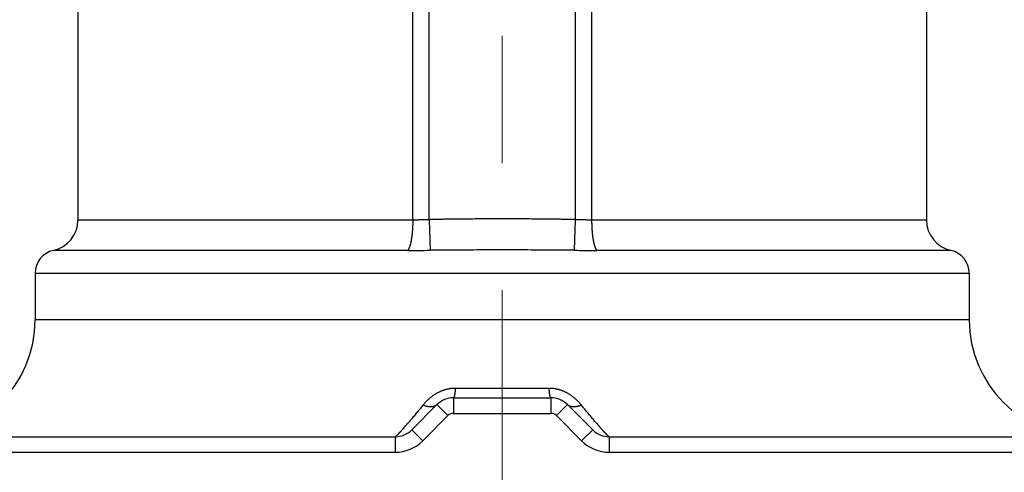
# Model space of a CAD drawing. Header units: millimetres. Extents: x 0 to 594, y 0 to 420.
# Tile 35 of 132: x 166.98 to 179.63, y 237.49 to 243.31. Entities that reach past the tile are written whole.
import ezdxf

# ---------------------------------------------------------------- set-up
doc = ezdxf.new("R2010")
doc.units = ezdxf.units.MM
doc.header["$LTSCALE"] = 0.257233
doc.linetypes.add('CENTER', pattern=[50.8, 31.75, -6.35, 6.35, -6.35])
doc.layers.add('NoLayerName_001', color=7, linetype='Continuous')
doc.layers.add('NoLayerName_003', color=7, linetype='Continuous')
doc.styles.get("Standard").update_dxf_attribs({"font": 'txt', "bigfont": 'extfont2'})
doc.dimstyles.get("Standard").update_dxf_attribs({"dimtxt": 2.5, "dimasz": 2.5, "dimexe": 1, "dimexo": 1, "dimtad": 1, "dimdec": 3, "dimzin": 0, "dimdsep": 46, "dimtxsty": 'Standard', "dimcen": 2.5, "dimadec": 3, "dimazin": 0, "dimtfac": 0.75, "dimtdec": 3, "dimtmove": 0, "dimatfit": 3, "dimfxl": 1, "dimarcsym": 0})

# ---------------------------------------------------------------- blocks, each defined once
blk = doc.blocks.new('_OPEN30')
at = {"color": 0, "linetype": 'ByBlock', "lineweight": -2}
for p, q in [((-1, 0.267949), (0, 0)), ((0, 0), (-1, -0.267949)), ((0, 0), (-1, 0))]:
    blk.add_line(p, q, dxfattribs=at)
blk = doc.blocks.new('*D66')
at = {"layer": 'Defpoints', "color": 0}
for p in [(168.033, 251.652), (149.07, 234.952), (160.683, 234.952)]:
    blk.add_point(p, dxfattribs=at)
at = {"layer": 'NoLayerName_001', "color": 0, "linetype": 'Continuous', "lineweight": 13}
for p, q in [((166.619, 251.652), (147.656, 251.652)), ((149.07, 249.53), (149.07, 237.073)), ((159.269, 234.952), (147.656, 234.952))]:
    blk.add_line(p, q, dxfattribs=at)
at = {"layer": 'NoLayerName_001', "color": 0, "lineweight": 13, "xscale": 2.121340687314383, "yscale": 2.121340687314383, "zscale": 2.121340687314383}
for p, rotation in [((149.07, 251.652), 90), ((149.07, 234.952), 270)]:
    blk.add_blockref('_OPEN30', p, dxfattribs=dict(at, rotation=rotation))
at = {"layer": 'NoLayerName_001', "color": 0, "lineweight": 13, "insert": (145.181, 243.302), "char_height": 4.94979, "attachment_point": 5, "rotation": 90}
blk.add_mtext('\\W0.8000;１７', dxfattribs=at)
blk = doc.blocks.new('*D67')
at = {"layer": 'Defpoints', "color": 0}
for p in [(160.683, 275.378), (160.683, 237.752), (185.683, 237.752)]:
    blk.add_point(p, dxfattribs=at)
at = {"layer": 'NoLayerName_001', "color": 0, "linetype": 'Continuous', "lineweight": 13}
for p, q in [((160.683, 239.166), (160.683, 276.793)), ((185.683, 239.166), (185.683, 276.793)), ((183.562, 275.378), (162.804, 275.378))]:
    blk.add_line(p, q, dxfattribs=at)
at = {"layer": 'NoLayerName_001', "color": 0, "lineweight": 13, "xscale": 2.121340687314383, "yscale": 2.121340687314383, "zscale": 2.121340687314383, "rotation": 180}
blk.add_blockref('_OPEN30', (160.683, 275.378), dxfattribs=at)
at = {"layer": 'NoLayerName_001', "color": 0, "lineweight": 13, "xscale": 2.121340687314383, "yscale": 2.121340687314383, "zscale": 2.121340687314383}
blk.add_blockref('_OPEN30', (185.683, 275.378), dxfattribs=at)
at = {"layer": 'NoLayerName_001', "color": 0, "lineweight": 13, "insert": (173.183, 279.268), "char_height": 4.94979, "attachment_point": 5}
blk.add_mtext('\\W0.8000;25', dxfattribs=at)

msp = doc.modelspace()

# ---------------------------------------------------------------- linework, layer by layer
at = {"layer": 'NoLayerName_001', "color": 8, "linetype": 'Continuous', "lineweight": 25}
for p, q in [((172.245, 240.7401), (172.245, 251.6516)), ((174.1212, 251.6516), (174.1212, 240.7401)), ((172.0342, 240.7353), (172.0342, 251.3516)), ((174.332, 251.3516), (174.332, 240.7353)), ((172.0342, 240.7353), (167.7331, 240.7353)), ((172.245, 240.7401), (172.2566, 240.3467)), ((174.1212, 240.7401), (174.1096, 240.3467)), ((178.6331, 240.7353), (174.332, 240.7353)), ((171.968, 240.3446), (167.4188, 240.3446)), ((178.9474, 240.3446), (174.3983, 240.3446)), ((167.1831, 240.0516), (179.1831, 240.0516)), ((179.1831, 239.4516), (167.1831, 239.4516)), ((172.5808, 238.5766), (173.7855, 238.5766)), ((172.5574, 238.4516), (172.5574, 238.2516)), ((173.8089, 238.4516), (173.8089, 238.2516)), ((172.3453, 238.3637), (172.4867, 238.2223)), ((174.021, 238.3637), (173.8796, 238.2223)), ((172.1624, 237.898), (172.4867, 238.2223)), ((172.5574, 238.2516), (173.8089, 238.2516)), ((173.8796, 238.2223), (174.2038, 237.898)), ((171.8089, 237.9516), (171.8089, 237.7516)), ((172.021, 238.0394), (172.1624, 237.898)), ((174.3453, 238.0394), (174.2038, 237.898)), ((174.5574, 237.9516), (174.5574, 237.7516)), ((160.6831, 237.7516), (171.8089, 237.7516)), ((174.5574, 237.7516), (185.6831, 237.7516))]:
    msp.add_line(p, q, dxfattribs=at)
at = {"layer": 'NoLayerName_001', "color": 7, "linetype": 'Continuous', "lineweight": 25}
for p, q in [((167.7331, 244.1515), (167.7331, 240.7353)), ((178.6331, 243.7565), (178.6331, 240.7353)), ((167.1831, 240.0516), (167.1831, 239.4516)), ((179.1831, 240.0516), (179.1831, 239.4516)), ((172.5574, 238.4516), (173.8089, 238.4516)), ((172.021, 238.0394), (172.3453, 238.3637)), ((174.021, 238.3637), (174.3453, 238.0394)), ((160.8831, 237.9516), (171.8089, 237.9516)), ((174.5574, 237.9516), (185.4831, 237.9516))]:
    msp.add_line(p, q, dxfattribs=at)
for centre, radius, start, end in [((167.3331, 240.7353), 0.4, 282.37374, 0), ((179.0331, 240.7353), 0.4, 180, 257.62628), ((167.4831, 240.0516), 0.3, 102.37347, 180), ((178.8831, 240.0516), 0.3, 0, 77.62651), ((165.6831, 239.4516), 1.5, 270, 0), ((180.6831, 239.4516), 1.5, 180, 270), ((172.5574, 238.1516), 0.3, 90, 135), ((173.8089, 238.1516), 0.3, 45, 90), ((171.8089, 238.2516), 0.3, 270, 315), ((174.5574, 238.2516), 0.3, 225, 270)]:
    msp.add_arc(centre, radius, start, end, dxfattribs=at)
at = {"layer": 'NoLayerName_001', "color": 8, "linetype": 'Continuous', "lineweight": 25}
for centre, radius, start, end in [((171.9472, 263.4066), 23.062, 270.05173, 270.76889), ((174.4031, 261.1692), 20.8246, 269.19258, 269.98679), ((172.5574, 238.1516), 0.1, 90, 135), ((173.8089, 238.1516), 0.1, 45, 90), ((167.6218, 241.8479), 5.7262, 318.60734, 319.45135), ((178.3884, 241.5387), 5.2546, 220.50596, 221.42441), ((171.8089, 238.2516), 0.5, 270, 315), ((174.5574, 238.2516), 0.5, 225, 270)]:
    msp.add_arc(centre, radius, start, end, dxfattribs=at)
for points, knots in [([(172.0342, 240.7353), (172.0342, 240.732), (172.0342, 240.7253), (172.0341, 240.7153), (172.034, 240.7053), (172.0338, 240.6952), (172.0336, 240.6852), (172.0333, 240.6752), (172.0329, 240.6652), (172.0325, 240.6552), (172.0321, 240.6451), (172.0316, 240.6351), (172.031, 240.6251), (172.0303, 240.6151), (172.0297, 240.6051), (172.0289, 240.5951), (172.0281, 240.5851), (172.0272, 240.5751), (172.0263, 240.5651), (172.0252, 240.5552), (172.0242, 240.5452), (172.023, 240.5352), (172.0217, 240.5253), (172.0204, 240.5154), (172.019, 240.5054), (172.0174, 240.4955), (172.0158, 240.4856), (172.0141, 240.4758), (172.0123, 240.4659), (172.0103, 240.4561), (172.0082, 240.4463), (172.006, 240.4365), (172.0036, 240.4267), (172.001, 240.4171), (171.9983, 240.4074), (171.9952, 240.3979), (171.992, 240.3884), (171.9883, 240.3791), (171.9843, 240.3698), (171.9811, 240.3639), (171.9796, 240.3609)], [0, 0, 0, 0, 0.01002261, 0.02004549, 0.03006865, 0.04009207, 0.05011579, 0.06013982, 0.0701642, 0.08018896, 0.09021416, 0.10023985, 0.11026612, 0.12029302, 0.13032065, 0.14034907, 0.15037799, 0.16040697, 0.17043564, 0.18046372, 0.19049099, 0.20051731, 0.21054264, 0.22056702, 0.23059058, 0.24061356, 0.25063628, 0.2606591, 0.27068207, 0.28070545, 0.29072993, 0.30075672, 0.31078653, 0.32081603, 0.33084194, 0.34086304, 0.35088041, 0.36089895, 0.37093309, 0.38100781, 0.38100781, 0.38100781, 0.38100781]), ([(172.245, 240.7401), (172.238, 240.7399), (172.224, 240.7393), (172.2064, 240.7386), (172.1924, 240.7382), (172.1818, 240.7378), (172.1713, 240.7375), (172.1607, 240.7372), (172.1502, 240.7369), (172.1397, 240.7366), (172.1291, 240.7364), (172.1186, 240.7362), (172.108, 240.736), (172.0975, 240.7358), (172.087, 240.7357), (172.0764, 240.7355), (172.0659, 240.7354), (172.0553, 240.7354), (172.0448, 240.7353), (172.0378, 240.7353), (172.0342, 240.7353)], [0, 0, 0, 0, 0.02108645, 0.04217299, 0.05271643, 0.06326005, 0.07380383, 0.08434773, 0.09489169, 0.1054357, 0.11597971, 0.1265237, 0.13706764, 0.14761152, 0.15815532, 0.16869902, 0.17924263, 0.18978613, 0.20032953, 0.21087283, 0.21087283, 0.21087283, 0.21087283]), ([(173.1831, 240.7498), (173.1362, 240.7498), (173.0424, 240.7497), (172.9173, 240.7494), (172.8079, 240.7488), (172.714, 240.7482), (172.6202, 240.7473), (172.5421, 240.7464), (172.4795, 240.7454), (172.4326, 240.7446), (172.3857, 240.7437), (172.3388, 240.7426), (172.2919, 240.7415), (172.2607, 240.7406), (172.245, 240.7401)], [0, 0, 0, 0, 0.14072301, 0.28144598, 0.37526201, 0.4690793, 0.56289809, 0.65671696, 0.70362602, 0.7505347, 0.79744299, 0.84435093, 0.89125866, 0.93816636, 0.93816636, 0.93816636, 0.93816636]), ([(174.1212, 240.7401), (174.1056, 240.7406), (174.0743, 240.7415), (174.0274, 240.7426), (173.9805, 240.7437), (173.9336, 240.7446), (173.8867, 240.7454), (173.8242, 240.7464), (173.746, 240.7473), (173.6522, 240.7482), (173.5584, 240.7488), (173.4489, 240.7494), (173.3238, 240.7497), (173.23, 240.7498), (173.1831, 240.7498)], [0, 0, 0, 0, 0.04690771, 0.09381543, 0.14072338, 0.18763166, 0.23454034, 0.28144941, 0.37526828, 0.46908707, 0.56290436, 0.6567204, 0.79744336, 0.93816637, 0.93816637, 0.93816637, 0.93816637]), ([(174.332, 240.7353), (174.3285, 240.7353), (174.3215, 240.7353), (174.3109, 240.7354), (174.3004, 240.7354), (174.2898, 240.7355), (174.2793, 240.7356), (174.2688, 240.7358), (174.2582, 240.736), (174.2477, 240.7362), (174.2371, 240.7364), (174.2266, 240.7366), (174.216, 240.7369), (174.2055, 240.7372), (174.195, 240.7375), (174.1809, 240.7379), (174.1634, 240.7385), (174.1423, 240.7393), (174.1282, 240.7399), (174.1212, 240.7401)], [0, 0, 0, 0, 0.01054337, 0.02108676, 0.03163018, 0.04217363, 0.0527171, 0.0632606, 0.07380413, 0.08434771, 0.09489136, 0.10543507, 0.11597885, 0.12652268, 0.13706655, 0.14761045, 0.16869823, 0.18978579, 0.21087285, 0.21087285, 0.21087285, 0.21087285]), ([(174.332, 240.7353), (174.332, 240.732), (174.332, 240.7253), (174.3321, 240.7153), (174.3322, 240.7053), (174.3324, 240.6952), (174.3327, 240.6852), (174.333, 240.6752), (174.3333, 240.6652), (174.3337, 240.6552), (174.3342, 240.6451), (174.3347, 240.6351), (174.3353, 240.6251), (174.3359, 240.6151), (174.3366, 240.6051), (174.3373, 240.5951), (174.3382, 240.5851), (174.339, 240.5751), (174.34, 240.5651), (174.341, 240.5552), (174.3421, 240.5452), (174.3433, 240.5352), (174.3445, 240.5253), (174.3459, 240.5154), (174.3473, 240.5054), (174.3488, 240.4955), (174.3504, 240.4856), (174.3522, 240.4758), (174.354, 240.4659), (174.3559, 240.4561), (174.358, 240.4463), (174.3603, 240.4365), (174.3626, 240.4267), (174.3652, 240.4171), (174.368, 240.4074), (174.371, 240.3979), (174.3743, 240.3884), (174.3779, 240.3791), (174.3819, 240.3698), (174.3851, 240.3639), (174.3866, 240.3609)], [0, 0, 0, 0, 0.01002261, 0.02004549, 0.03006865, 0.04009207, 0.05011579, 0.06013982, 0.0701642, 0.08018896, 0.09021416, 0.10023985, 0.11026612, 0.12029302, 0.13032065, 0.14034907, 0.15037799, 0.16040697, 0.17043564, 0.18046372, 0.19049099, 0.20051731, 0.21054264, 0.22056702, 0.23059058, 0.24061356, 0.25063628, 0.2606591, 0.27068207, 0.28070545, 0.29072993, 0.30075672, 0.31078653, 0.32081603, 0.33084194, 0.34086304, 0.35088041, 0.36089895, 0.37093309, 0.38100781, 0.38100781, 0.38100781, 0.38100781]), ([(171.9796, 240.3609), (171.9778, 240.3581), (171.9747, 240.3521), (171.9701, 240.3472), (171.968, 240.3446)], [0, 0, 0, 0, 0.010072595, 0.020086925, 0.020086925, 0.020086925, 0.020086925]), ([(173.1831, 240.3508), (173.0905, 240.3507), (172.9361, 240.3507), (172.7353, 240.3502), (172.5963, 240.3496), (172.4882, 240.349), (172.3956, 240.3482), (172.3184, 240.3475), (172.2721, 240.3469), (172.2566, 240.3467)], [0, 0, 0, 0, 0.27795025, 0.46325095, 0.60222714, 0.69487784, 0.78752824, 0.88017838, 0.92650344, 0.92650344, 0.92650344, 0.92650344]), ([(174.1096, 240.3467), (174.0787, 240.347), (174.017, 240.3478), (173.9243, 240.3486), (173.8162, 240.3494), (173.6773, 240.3501), (173.4765, 240.3506), (173.3067, 240.3508), (173.1986, 240.3508), (173.1831, 240.3508)], [0, 0, 0, 0, 0.09265009, 0.18530035, 0.27795091, 0.4169271, 0.60222807, 0.88017835, 0.92650341, 0.92650341, 0.92650341, 0.92650341]), ([(174.3866, 240.3609), (174.3884, 240.3581), (174.3916, 240.3521), (174.3962, 240.3472), (174.3983, 240.3446)], [0, 0, 0, 0, 0.010072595, 0.020086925, 0.020086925, 0.020086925, 0.020086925]), ([(172.1653, 238.3568), (172.1687, 238.361), (172.1756, 238.3693), (172.1862, 238.3815), (172.1971, 238.3935), (172.2082, 238.4052), (172.2196, 238.4167), (172.2313, 238.4279), (172.2433, 238.4388), (172.2555, 238.4495), (172.268, 238.4598), (172.2808, 238.4697), (172.2938, 238.4794), (172.3071, 238.4886), (172.3206, 238.4975), (172.3344, 238.506), (172.3484, 238.5141), (172.3627, 238.5218), (172.3772, 238.529), (172.3919, 238.5358), (172.4068, 238.5422), (172.4219, 238.548), (172.4373, 238.5533), (172.4527, 238.5581), (172.4684, 238.5624), (172.4842, 238.5661), (172.5001, 238.5693), (172.5162, 238.5719), (172.5323, 238.574), (172.5484, 238.5755), (172.5646, 238.5764), (172.5754, 238.5765), (172.5808, 238.5766)], [0, 0, 0, 0, 0.01616917, 0.03234488, 0.04852497, 0.06470792, 0.08089288, 0.09707969, 0.11326896, 0.12946083, 0.14565361, 0.16184598, 0.17803736, 0.19422796, 0.21041884, 0.22661191, 0.24280947, 0.25901068, 0.27521377, 0.29141787, 0.30762304, 0.32383041, 0.34004216, 0.35626168, 0.37249181, 0.38872871, 0.40496681, 0.42120084, 0.43742594, 0.45363778, 0.4698327, 0.48600776, 0.48600776, 0.48600776, 0.48600776]), ([(172.5808, 238.5766), (172.5807, 238.5756), (172.5806, 238.5737), (172.5804, 238.5709), (172.5801, 238.568), (172.5799, 238.5651), (172.5797, 238.5623), (172.5795, 238.5594), (172.5792, 238.5565), (172.579, 238.5537), (172.5788, 238.5508), (172.5785, 238.548), (172.5783, 238.5451), (172.578, 238.5422), (172.5777, 238.5394), (172.5774, 238.5365), (172.5772, 238.5337), (172.5769, 238.5308), (172.5766, 238.528), (172.5763, 238.5251), (172.5759, 238.5222), (172.5756, 238.5194), (172.5753, 238.5165), (172.5749, 238.5137), (172.5746, 238.5108), (172.5742, 238.508), (172.5738, 238.5051), (172.5734, 238.5023), (172.573, 238.4995), (172.5726, 238.4966), (172.5721, 238.4938), (172.5717, 238.491), (172.5712, 238.4881), (172.5706, 238.4853), (172.5701, 238.4825), (172.5695, 238.4797), (172.5689, 238.4769), (172.5683, 238.4741), (172.5676, 238.4713), (172.5669, 238.4685), (172.5664, 238.4667), (172.5661, 238.4657)], [0, 0, 0, 0, 0.00287071, 0.00574141, 0.00861211, 0.0114828, 0.0143535, 0.0172242, 0.02009491, 0.02296564, 0.02583639, 0.02870719, 0.03157803, 0.03444892, 0.03731989, 0.04019093, 0.04306208, 0.04593333, 0.04880472, 0.05167625, 0.05454794, 0.05741975, 0.06029158, 0.06316339, 0.06603511, 0.0689067, 0.07177816, 0.07464945, 0.07752061, 0.08039167, 0.08326267, 0.0861337, 0.08900485, 0.09187625, 0.094748, 0.09761982, 0.10049132, 0.10336228, 0.10623266, 0.10910261, 0.11197239, 0.11197239, 0.11197239, 0.11197239]), ([(173.7855, 238.5766), (173.7909, 238.5765), (173.8017, 238.5764), (173.8178, 238.5755), (173.834, 238.574), (173.8501, 238.5719), (173.8661, 238.5693), (173.882, 238.5661), (173.8978, 238.5624), (173.9135, 238.5581), (173.929, 238.5533), (173.9443, 238.548), (173.9594, 238.5421), (173.9744, 238.5358), (173.9891, 238.529), (174.0036, 238.5218), (174.0178, 238.5141), (174.0319, 238.506), (174.0457, 238.4975), (174.0592, 238.4886), (174.0725, 238.4794), (174.0855, 238.4697), (174.0983, 238.4598), (174.1107, 238.4495), (174.123, 238.4389), (174.1349, 238.4279), (174.1466, 238.4167), (174.158, 238.4052), (174.1692, 238.3935), (174.18, 238.3815), (174.1907, 238.3693), (174.1975, 238.361), (174.2009, 238.3568)], [0, 0, 0, 0, 0.01617491, 0.03236971, 0.04858145, 0.06480642, 0.08104025, 0.09727808, 0.11351463, 0.12974431, 0.14596333, 0.16217458, 0.1783815, 0.19458632, 0.21079018, 0.22699317, 0.2431944, 0.25939209, 0.27558536, 0.29177638, 0.30796701, 0.32415826, 0.34035033, 0.35654268, 0.37273403, 0.38892277, 0.40510915, 0.42129381, 0.4374766, 0.45365665, 0.46983235, 0.48600142, 0.48600142, 0.48600142, 0.48600142]), ([(173.7868, 238.5594), (173.7867, 238.5604), (173.7865, 238.5623), (173.7863, 238.5651), (173.7861, 238.568), (173.7859, 238.5709), (173.7857, 238.5737), (173.7856, 238.5756), (173.7855, 238.5766)], [0, 0, 0, 0, 0.002870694, 0.005741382, 0.008612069, 0.011482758, 0.014353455, 0.017224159, 0.017224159, 0.017224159, 0.017224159]), ([(173.8089, 238.4516), (173.808, 238.452), (173.806, 238.4525), (173.8044, 238.4551), (173.8031, 238.4576), (173.802, 238.4603), (173.801, 238.463), (173.8001, 238.4657), (173.7993, 238.4685), (173.7986, 238.4713), (173.7979, 238.4741), (173.7973, 238.4769), (173.7967, 238.4797), (173.7961, 238.4825), (173.7956, 238.4853), (173.7951, 238.4881), (173.7946, 238.491), (173.7941, 238.4938), (173.7937, 238.4966), (173.7932, 238.4995), (173.7928, 238.5023), (173.7924, 238.5051), (173.792, 238.508), (173.7917, 238.5108), (173.7913, 238.5137), (173.791, 238.5165), (173.7906, 238.5194), (173.7903, 238.5222), (173.79, 238.5251), (173.7897, 238.528), (173.7894, 238.5308), (173.7891, 238.5337), (173.7888, 238.5365), (173.7885, 238.5394), (173.7883, 238.5422), (173.788, 238.5451), (173.7877, 238.548), (173.7875, 238.5508), (173.7872, 238.5537), (173.787, 238.5565), (173.7868, 238.5584), (173.7868, 238.5594)], [0, 0, 0, 0, 0.00285773, 0.0058177, 0.00866044, 0.01154231, 0.01441983, 0.0172912, 0.02016097, 0.02303091, 0.02590129, 0.02877224, 0.03164374, 0.03451554, 0.03738729, 0.04025869, 0.04312983, 0.04600086, 0.04887185, 0.0517429, 0.05461405, 0.05748535, 0.06035679, 0.06322838, 0.06610009, 0.06897189, 0.07184372, 0.07471552, 0.07758721, 0.08045873, 0.08333011, 0.08620136, 0.0890725, 0.09194354, 0.0948145, 0.09768539, 0.10055622, 0.10342701, 0.10629776, 0.10916848, 0.11203919, 0.11203919, 0.11203919, 0.11203919]), ([(172.5661, 238.4657), (172.5658, 238.4648), (172.5653, 238.463), (172.5643, 238.4603), (172.5632, 238.4576), (172.5618, 238.4551), (172.5602, 238.4525), (172.5582, 238.452), (172.5574, 238.4516)], [0, 0, 0, 0, 0.00287138, 0.005748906, 0.008630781, 0.011473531, 0.014433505, 0.017291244, 0.017291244, 0.017291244, 0.017291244]), ([(172.1653, 238.3568), (172.159, 238.3491), (172.1463, 238.3335), (172.1272, 238.3102), (172.1081, 238.2869), (172.089, 238.2637), (172.0698, 238.2405), (172.0505, 238.2173), (172.0312, 238.1942), (172.0119, 238.1712), (171.9956, 238.1521), (171.9826, 238.1368), (171.9761, 238.1292), (171.9728, 238.1253)], [0, 0, 0, 0, 0.03010592, 0.06021189, 0.09031816, 0.1204248, 0.15053163, 0.18063843, 0.21074507, 0.24085149, 0.27095767, 0.28601069, 0.30106369, 0.30106369, 0.30106369, 0.30106369]), ([(172.3453, 238.3637), (172.3437, 238.3623), (172.3407, 238.3593), (172.3357, 238.3554), (172.3304, 238.3517), (172.325, 238.3484), (172.3193, 238.3455), (172.3134, 238.3429), (172.3075, 238.3407), (172.3014, 238.3388), (172.2952, 238.3373), (172.2889, 238.3361), (172.2826, 238.3352), (172.2763, 238.3346), (172.27, 238.3342), (172.2636, 238.3341), (172.2573, 238.3342), (172.2509, 238.3346), (172.2446, 238.3351), (172.2383, 238.3359), (172.232, 238.3368), (172.2258, 238.338), (172.2195, 238.3392), (172.2134, 238.3407), (172.2072, 238.3423), (172.2011, 238.344), (172.195, 238.3458), (172.189, 238.3478), (172.183, 238.3499), (172.1771, 238.3521), (172.1712, 238.3545), (172.1673, 238.3561), (172.1654, 238.3569)], [0, 0, 0, 0, 0.00633996, 0.01269942, 0.01907684, 0.02546693, 0.03186136, 0.03824943, 0.04462141, 0.05098243, 0.05734049, 0.06370007, 0.07006238, 0.07642567, 0.08278554, 0.08913761, 0.09548462, 0.10183008, 0.10817628, 0.11452434, 0.1208743, 0.1272252, 0.13357516, 0.13992239, 0.14626753, 0.1526114, 0.15895447, 0.16529683, 0.17163828, 0.17797827, 0.18431599, 0.19065031, 0.19065031, 0.19065031, 0.19065031]), ([(174.2009, 238.3569), (174.1989, 238.3561), (174.195, 238.3545), (174.1891, 238.3522), (174.1832, 238.3499), (174.1772, 238.3478), (174.1712, 238.3458), (174.1651, 238.344), (174.159, 238.3423), (174.1529, 238.3407), (174.1467, 238.3392), (174.1405, 238.338), (174.1342, 238.3368), (174.1279, 238.3359), (174.1216, 238.3351), (174.1153, 238.3346), (174.109, 238.3342), (174.1026, 238.3341), (174.0963, 238.3342), (174.0899, 238.3346), (174.0836, 238.3352), (174.0773, 238.3361), (174.071, 238.3373), (174.0649, 238.3388), (174.0588, 238.3407), (174.0528, 238.3429), (174.047, 238.3455), (174.0413, 238.3484), (174.0358, 238.3517), (174.0306, 238.3554), (174.0256, 238.3593), (174.0225, 238.3623), (174.021, 238.3637)], [0, 0, 0, 0, 0.0063335, 0.01267039, 0.01900957, 0.0253502, 0.03169174, 0.03803399, 0.04437704, 0.05072136, 0.05706778, 0.06341691, 0.069767, 0.07611615, 0.08246339, 0.08880877, 0.09515342, 0.1014996, 0.10785086, 0.11420992, 0.12057239, 0.12693389, 0.13329266, 0.1396499, 0.1460101, 0.15238125, 0.15876849, 0.1651621, 0.17155137, 0.17792797, 0.18428662, 0.19062576, 0.19062576, 0.19062576, 0.19062576]), ([(174.3931, 238.1257), (174.3899, 238.1295), (174.3834, 238.1371), (174.3704, 238.1524), (174.3542, 238.1715), (174.3348, 238.1945), (174.3155, 238.2176), (174.2963, 238.2407), (174.2771, 238.2638), (174.258, 238.287), (174.2389, 238.3103), (174.2199, 238.3335), (174.2073, 238.3491), (174.2009, 238.3568)], [0, 0, 0, 0, 0.01503132, 0.03006266, 0.06012542, 0.09018826, 0.1202512, 0.15031425, 0.1803774, 0.21044061, 0.2405038, 0.27056687, 0.30062969, 0.30062969, 0.30062969, 0.30062969]), ([(171.9175, 238.0617), (171.9155, 238.0593), (171.9114, 238.0547), (171.9059, 238.0485), (171.901, 238.0431), (171.8969, 238.0385), (171.8927, 238.0338), (171.8886, 238.0292), (171.8844, 238.0246), (171.8802, 238.0201), (171.876, 238.0155), (171.8718, 238.0109), (171.8683, 238.0071), (171.8655, 238.0041), (171.8633, 238.0018), (171.8612, 237.9996), (171.8591, 237.9973), (171.857, 237.995), (171.8548, 237.9928), (171.8527, 237.9906), (171.8505, 237.9883), (171.8484, 237.9861), (171.8462, 237.9839), (171.844, 237.9816), (171.8418, 237.9794), (171.8397, 237.9772), (171.8375, 237.975), (171.8353, 237.9729), (171.833, 237.9707), (171.8308, 237.9685), (171.8285, 237.9664), (171.8263, 237.9643), (171.824, 237.9622), (171.8216, 237.9601), (171.8193, 237.9581), (171.8169, 237.9561), (171.8144, 237.9543), (171.8119, 237.9525), (171.8098, 237.9519), (171.8089, 237.9516)], [0, 0, 0, 0, 0.00931382, 0.01862772, 0.024837, 0.03104629, 0.03725558, 0.04346488, 0.04967418, 0.0558835, 0.06209287, 0.06830229, 0.0745117, 0.07761637, 0.08072099, 0.08382555, 0.08693005, 0.09003449, 0.09313886, 0.09624321, 0.0993476, 0.1024521, 0.10555677, 0.1086617, 0.11176697, 0.11487258, 0.11797823, 0.12108354, 0.12418818, 0.12729186, 0.13039438, 0.13349631, 0.13659935, 0.1397055, 0.14281703, 0.14593104, 0.14903601, 0.15212998, 0.15522431, 0.15522431, 0.15522431, 0.15522431]), ([(174.5574, 237.9516), (174.5564, 237.9519), (174.5544, 237.9525), (174.5518, 237.9543), (174.5493, 237.9561), (174.5469, 237.9581), (174.5446, 237.9602), (174.5422, 237.9622), (174.5399, 237.9643), (174.5376, 237.9665), (174.5354, 237.9686), (174.5331, 237.9708), (174.5309, 237.9729), (174.5287, 237.9751), (174.5265, 237.9773), (174.5243, 237.9795), (174.5221, 237.9818), (174.5199, 237.984), (174.5178, 237.9862), (174.5156, 237.9885), (174.5134, 237.9907), (174.5113, 237.993), (174.5091, 237.9952), (174.507, 237.9975), (174.5048, 237.9997), (174.5027, 238.002), (174.4999, 238.0051), (174.4963, 238.0089), (174.4921, 238.0134), (174.4879, 238.018), (174.4837, 238.0226), (174.4795, 238.0272), (174.4753, 238.0318), (174.4711, 238.0365), (174.467, 238.0411), (174.4621, 238.0465), (174.4566, 238.0527), (174.4518, 238.0582), (174.449, 238.0613), (174.4483, 238.0621)], [0, 0, 0, 0, 0.00310546, 0.00621056, 0.00932673, 0.01245195, 0.01557468, 0.01869202, 0.02180623, 0.02491932, 0.02803302, 0.03114788, 0.0342637, 0.0373802, 0.04049703, 0.04361383, 0.04673028, 0.04984639, 0.05296225, 0.05607793, 0.0591935, 0.06230903, 0.06542458, 0.06854019, 0.07165588, 0.07477162, 0.07788743, 0.08411915, 0.09035094, 0.0965827, 0.10281441, 0.10904609, 0.11527775, 0.1215094, 0.12774106, 0.13397271, 0.14332016, 0.15266756, 0.15578334, 0.15578334, 0.15578334, 0.15578334])]:
    msp.add_open_spline(points, degree=3, knots=knots, dxfattribs=at)
at = {"layer": 'NoLayerName_003', "color": 2, "linetype": 'CENTER', "lineweight": 13}
msp.add_line((173.1831, 252.9016), (173.1831, 232.9516), dxfattribs=at)

# ---------------------------------------------------------------- dimensions: what is measured, and where the dimension line sits
at = {"layer": 'NoLayerName_001', "color": 3, "linetype": 'Continuous', "lineweight": 13}
for base, p1, p2, angle, text, picture, middle in [((160.6831, 275.3784), (185.6831, 237.7516), (160.6831, 237.7516), 180, '\\W0.8000;<>', '*D67', (173.1831, 275.3784)), ((149.0701, 234.9516), (168.0331, 251.6516), (160.6831, 234.9516), 270, '\\W0.8000;１７', '*D66', (149.0701, 243.3016))]:
    dim = msp.add_linear_dim(base=base, p1=p1, p2=p2, angle=angle, text=text, dimstyle='Standard', override={"dimtxt": 4.949795, "dimasz": 2.121341, "dimexe": 1.414227, "dimexo": 1.414227, "dimgap": 1.414227, "dimzin": 8, "dimblk": 'OPEN30', "dimclrd": 0, "dimclre": 0, "dimclrt": 0, "dimtp": 0, "dimtm": 0, "dimlwd": 13, "dimlwe": 13}, dxfattribs=at)
    dim.commit()
    dim.dimension.update_dxf_attribs({"geometry": picture, "text_midpoint": middle, "dimtype": 160})

doc.saveas('drawing.dxf')
